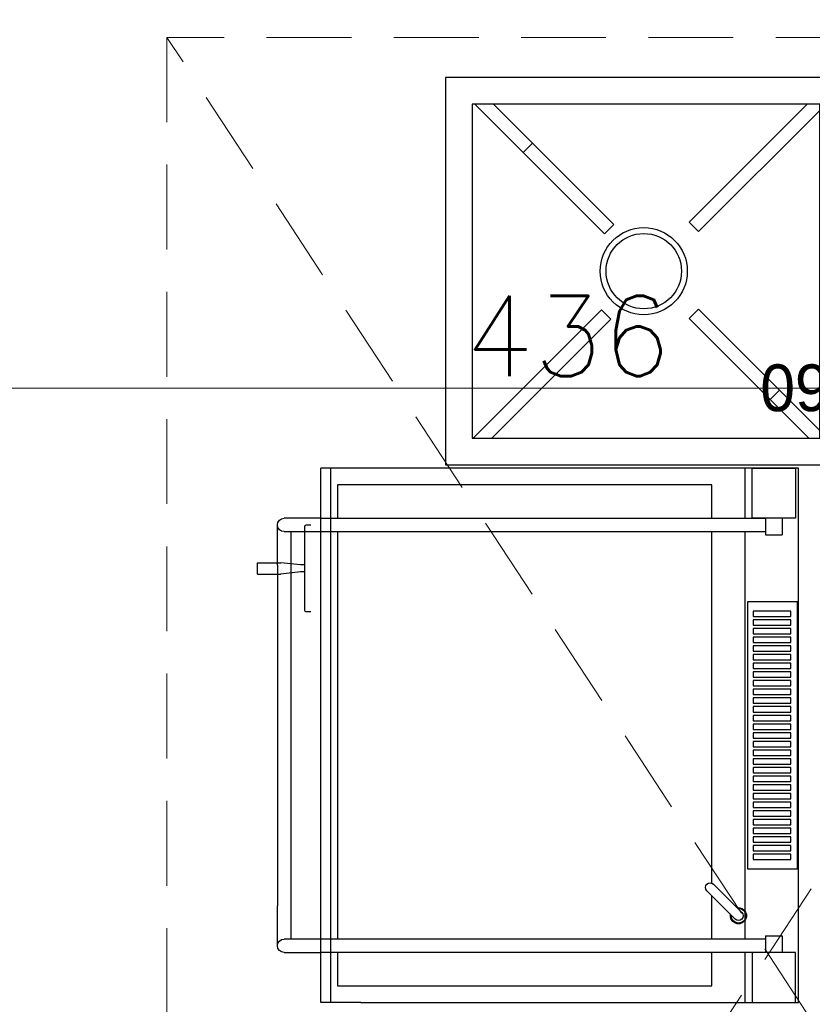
# Model space of a CAD drawing. Header units: millimetres. Extents: x -740 to 33545, y -26688 to 22494.
# Tile 96 of 256: x 9068 to 9187, y 10535 to 10683. Entities that reach past the tile are written whole.
import ezdxf

# ---------------------------------------------------------------- set-up
doc = ezdxf.new("R2010")
doc.units = ezdxf.units.MM
doc.header["$MEASUREMENT"] = 0
doc.linetypes.add('DASHED', pattern=[19.05, 12.7, -6.35])
doc.layers.get('Defpoints').update_dxf_attribs({"color": 252})
doc.layers.add('A_wyposażenie', color=252, linetype='Continuous', lineweight=9)
doc.layers.add('wymiarowanie', color=252, linetype='Continuous', lineweight=9)
for name, color, linetype in [('PQ_200_2D', 252, 'Continuous'), ('PQ_204_2D', 252, 'Continuous'), ('TECHNOLOGIA KUCHNI', 252, 'Continuous'), ('Wymiary mebli mm', 252, 'Continuous')]:
    doc.layers.add(name, color=color, linetype=linetype)
doc.styles.add('styl2', font='simplex.shx')
doc.dimstyles.new('Skala 1-50', dxfattribs={"dimtxt": 12, "dimasz": 5, "dimexe": 1, "dimexo": 1, "dimgap": 1.5, "dimtad": 1, "dimdec": 1, "dimrnd": 0.5, "dimtxsty": 'styl2', "dimblk": 'ARCHTICK', "dimcen": 5, "dimadec": 0, "dimazin": 0, "dimtfac": 1, "dimtdec": 1, "dimtmove": 1, "dimatfit": 3, "dimldrblk": 'ARCHTICK', "dimfxl": 0, "dimlwd": -1, "dimlwe": -1, "dimarcsym": 0})

# ---------------------------------------------------------------- blocks, each defined once
blk = doc.blocks.new('A$C1A603044')
at = {"layer": 'TECHNOLOGIA KUCHNI', "color": 8}
for p, q in [((116, 58), (0, 58)), ((0, 58), (0, 0)), ((116, 0), (116, 58)), ((112, 54), (4, 54)), ((4, 54), (4, 4)), ((5.62, 54), (23.55, 36.07)), ((35.26, 36.19), (53.07, 54)), ((55.87, 54), (36.66, 34.79)), ((56, 54), (56, 4)), ((60, 54), (60, 4)), ((61.62, 54), (79.55, 36.07)), ((91.26, 36.19), (109.07, 54)), ((111.87, 54), (92.66, 34.79)), ((112, 4), (112, 54)), ((22.15, 34.67), (4, 52.83)), ((78.15, 34.67), (60, 52.83)), ((10, 46.82), (11.4, 48.22)), ((47.41, 48.34), (48.81, 46.94)), ((66, 46.82), (67.4, 48.22)), ((23.55, 36.07), (22.15, 34.67)), ((36.66, 34.79), (35.26, 36.19)), ((79.55, 36.07), (78.15, 34.67)), ((92.66, 34.79), (91.26, 36.19)), ((4, 4.93), (22.13, 23.06)), ((22.13, 23.06), (23.53, 21.66)), ((34.83, 22), (36.22, 23.4)), ((36.22, 23.4), (55.62, 4)), ((60, 4.93), (78.13, 23.06)), ((78.13, 23.06), (79.53, 21.66)), ((90.83, 22), (92.22, 23.4)), ((92.22, 23.4), (111.62, 4)), ((23.53, 21.66), (5.87, 4)), ((52.83, 4), (34.83, 22)), ((79.53, 21.66), (61.87, 4)), ((108.83, 4), (90.83, 22)), ((11.38, 9.51), (9.98, 10.91)), ((48.37, 11.25), (46.97, 9.85)), ((104.37, 11.25), (102.97, 9.85)), ((4, 4), (112, 4)), ((0, 0), (116, 0))]:
    blk.add_line(p, q, dxfattribs=at)
for centre, radius in [((29.47, 29), 6.52), ((86.34, 29), 6.52), ((29.47, 29), 5.64), ((86.34, 29), 5.64)]:
    blk.add_circle(centre, radius, dxfattribs=at)
at = {"layer": 'Wymiary mebli mm', "color": 8}
blk.add_text('1160', height=7, dxfattribs=at).set_placement((48.08, 42.95))
blk = doc.blocks.new('dsfsfsfsfsf')
at = {"layer": 'PQ_200_2D', "color": 1}
for p, q in [((7067.09, 308.13), (7147.09, 308.13)), ((7067.09, 242.63), (7067.09, 308.13)), ((7147.09, 308.13), (7147.09, 242.63)), ((7067.09, 242.63), (7067.09, 236.63)), ((7147.09, 242.63), (7147.09, 236.63)), ((7067.09, 236.63), (7147.09, 236.63)), ((7074.59, 231.13), (7074.59, 236.63)), ((7076.59, 236.63), (7076.59, 231.13)), ((7137.59, 231.13), (7137.59, 236.63)), ((7139.59, 236.63), (7139.59, 231.13)), ((7131.56, 233.59), (7131.23, 230.63)), ((7131.56, 234.25), (7131.56, 233.59)), ((7132.61, 234.25), (7132.61, 233.59)), ((7132.61, 233.59), (7132.94, 230.63)), ((7081.59, 232.13), (7076.59, 232.13)), ((7132.59, 232.13), (7081.59, 232.13)), ((7137.59, 232.13), (7132.59, 232.13)), ((7075.59, 230.13), (7081.59, 230.13)), ((7132.59, 230.13), (7081.59, 230.13)), ((7131.23, 227.17), (7131.23, 230.6)), ((7132.59, 230.13), (7138.59, 230.13)), ((7132.94, 227.17), (7132.94, 230.6)), ((7131.23, 227.17), (7132.09, 227.17)), ((7132.09, 227.17), (7132.94, 227.17))]:
    blk.add_line(p, q, dxfattribs=at)
blk.add_lwpolyline([(7125.59, 235.13), (7125.59, 234.45, 0.414214), (7125.78, 234.25), (7138.39, 234.25, 0.414214), (7138.59, 234.45), (7138.59, 235.13)], format="xyb", dxfattribs=at)
for centre, radius, start, end in [((7075.59, 231.13), 1, 180, 0), ((7131.56, 230.6), 0.329, 173.9347, 180), ((7132.61, 230.6), 0.329, 0, 6.0653), ((7138.59, 231.13), 1, 180, 0)]:
    blk.add_arc(centre, radius, start, end, dxfattribs=at)
at = {"layer": 'PQ_204_2D', "color": 1}
for p, q in [((7074.59, 305.68), (7074.59, 303.18)), ((7077.09, 305.68), (7074.59, 305.68)), ((7077.09, 303.18), (7077.09, 305.68)), ((7137.09, 303.18), (7137.09, 305.68)), ((7139.59, 305.68), (7137.09, 305.68)), ((7139.59, 305.68), (7139.59, 303.18)), ((7077.09, 303.18), (7074.59, 303.18)), ((7074.59, 303.18), (7074.59, 236.63)), ((7076.59, 303.18), (7076.59, 236.63)), ((7139.59, 303.18), (7137.09, 303.18)), ((7137.59, 236.63), (7137.59, 303.18)), ((7139.59, 236.63), (7139.59, 303.18)), ((7067.09, 300.13), (7074.59, 300.13)), ((7076.59, 300.13), (7137.59, 300.13)), ((7080.58, 299.63), (7084.82, 295.38)), ((7139.59, 300.13), (7147.09, 300.13)), ((7083.83, 294.39), (7079.59, 298.64)), ((7067.09, 238.13), (7147.09, 238.13))]:
    blk.add_line(p, q, dxfattribs=at)
for points in [[(7074.59, 301.18), (7067.09, 301.18), (7067.09, 307.68), (7074.59, 307.68)], [(7087.09, 307.98), (7127.09, 307.98), (7127.09, 300.48), (7087.09, 300.48)], [(7088.49, 306.97), (7089.29, 306.97), (7089.29, 301.35), (7088.49, 301.35)], [(7089.79, 306.97), (7090.59, 306.97), (7090.59, 301.35), (7089.79, 301.35)], [(7091.09, 306.97), (7091.89, 306.97), (7091.89, 301.35), (7091.09, 301.35)], [(7092.39, 306.97), (7093.19, 306.97), (7093.19, 301.35), (7092.39, 301.35)], [(7093.69, 306.97), (7094.49, 306.97), (7094.49, 301.35), (7093.69, 301.35)], [(7094.99, 306.97), (7095.79, 306.97), (7095.79, 301.35), (7094.99, 301.35)], [(7096.29, 306.97), (7097.09, 306.97), (7097.09, 301.35), (7096.29, 301.35)], [(7097.59, 306.97), (7098.39, 306.97), (7098.39, 301.35), (7097.59, 301.35)], [(7098.89, 306.97), (7099.69, 306.97), (7099.69, 301.35), (7098.89, 301.35)], [(7100.19, 306.97), (7100.99, 306.97), (7100.99, 301.35), (7100.19, 301.35)], [(7101.49, 306.97), (7102.29, 306.97), (7102.29, 301.35), (7101.49, 301.35)], [(7102.79, 306.97), (7103.59, 306.97), (7103.59, 301.35), (7102.79, 301.35)], [(7104.09, 306.97), (7104.89, 306.97), (7104.89, 301.35), (7104.09, 301.35)], [(7105.39, 306.97), (7106.19, 306.97), (7106.19, 301.35), (7105.39, 301.35)], [(7106.69, 306.97), (7107.49, 306.97), (7107.49, 301.35), (7106.69, 301.35)], [(7107.99, 306.97), (7108.79, 306.97), (7108.79, 301.35), (7107.99, 301.35)], [(7109.29, 306.97), (7110.09, 306.97), (7110.09, 301.35), (7109.29, 301.35)], [(7110.59, 306.97), (7111.39, 306.97), (7111.39, 301.35), (7110.59, 301.35)], [(7111.89, 306.97), (7112.69, 306.97), (7112.69, 301.35), (7111.89, 301.35)], [(7113.19, 306.97), (7113.99, 306.97), (7113.99, 301.35), (7113.19, 301.35)], [(7114.49, 306.97), (7115.29, 306.97), (7115.29, 301.35), (7114.49, 301.35)], [(7115.79, 306.97), (7116.59, 306.97), (7116.59, 301.35), (7115.79, 301.35)], [(7117.09, 306.97), (7117.89, 306.97), (7117.89, 301.35), (7117.09, 301.35)], [(7118.39, 306.97), (7119.19, 306.97), (7119.19, 301.35), (7118.39, 301.35)], [(7119.69, 306.97), (7120.49, 306.97), (7120.49, 301.35), (7119.69, 301.35)], [(7120.99, 306.97), (7121.79, 306.97), (7121.79, 301.35), (7120.99, 301.35)], [(7122.29, 306.97), (7123.09, 306.97), (7123.09, 301.35), (7122.29, 301.35)], [(7123.59, 306.97), (7124.39, 306.97), (7124.39, 301.35), (7123.59, 301.35)], [(7124.89, 306.97), (7125.69, 306.97), (7125.69, 301.35), (7124.89, 301.35)], [(7139.59, 301.18), (7147.09, 301.18), (7147.09, 307.68), (7139.59, 307.68)]]:
    blk.add_lwpolyline(points, close=True, dxfattribs=at)
for points in [[(7074.59, 239.13), (7069.59, 239.13), (7069.59, 295.13), (7074.59, 295.13)], [(7076.59, 295.13), (7083.09, 295.13)], [(7084.98, 295.13), (7137.59, 295.13)], [(7139.59, 295.13), (7144.59, 295.13), (7144.59, 239.13), (7139.59, 239.13)], [(7137.59, 239.13), (7076.59, 239.13)]]:
    blk.add_lwpolyline(points, dxfattribs=at)
for centre, radius, start, end in [((7080.09, 299.13), 1.2, 135, 279.3147), ((7080.09, 299.13), 1.1, 19.1581, 275.4788), ((7080.09, 299.13), 1.2, 350.6853, 135), ((7080.09, 299.13), 0.7, 45, 225), ((7080.09, 299.13), 1.1, 354.5212, 19.1581), ((7084.33, 294.89), 0.7, 225, 45)]:
    blk.add_arc(centre, radius, start, end, dxfattribs=at)
blk = doc.blocks.new('_ArchTick')
at = {"color": 0, "linetype": 'ByBlock', "const_width": 0.15}
blk.add_lwpolyline([(-0.5, -0.5), (0.5, 0.5)], dxfattribs=at)
blk = doc.blocks.new('*D2565')
at = {"layer": 'Defpoints', "color": 0}
for p in [(9368.21, 10627.51), (8932.19, 10598.99), (9368.21, 10598.99)]:
    blk.add_point(p, dxfattribs=at)
at = {"layer": 'wymiarowanie', "color": 0}
for p, q in [((8932.19, 10622.51), (8932.19, 10628.51)), ((8932.19, 10627.51), (9368.21, 10627.51)), ((9368.21, 10622.51), (9368.21, 10628.51))]:
    blk.add_line(p, q, dxfattribs=at)
at = {"layer": 'wymiarowanie', "color": 0, "xscale": 5, "yscale": 5, "zscale": 5, "rotation": 180}
blk.add_blockref('_ArchTick', (8932.19, 10627.51), dxfattribs=at)
at = {"layer": 'wymiarowanie', "color": 0, "xscale": 5, "yscale": 5, "zscale": 5}
blk.add_blockref('_ArchTick', (9368.21, 10627.51), dxfattribs=at)
at = {"layer": 'wymiarowanie', "color": 0, "insert": (9150.2, 10635.31), "char_height": 12, "attachment_point": 5, "style": 'styl2'}
blk.add_mtext('436', dxfattribs=at)

msp = doc.modelspace()

# ---------------------------------------------------------------- linework, layer by layer
at = {"layer": 'A_wyposażenie', "linetype": 'DASHED'}
for p, q in [((9270.19, 10405.52), (9090.19, 10680.02)), ((9270.21, 10680.02), (9090.19, 10405.52))]:
    msp.add_line(p, q, dxfattribs=at)
msp.add_lwpolyline([(9090.19, 10405.52), (9270.19, 10405.52), (9270.21, 10680.02), (9090.19, 10680.02)], close=True, dxfattribs=at)

# ---------------------------------------------------------------- block references
at = {"layer": 'A_wyposażenie', "rotation": 180}
msp.add_blockref('A$C1A603044', (9247.9, 10674.02), dxfattribs=at)
msp.add_blockref('A$C1A603044', (9247.9, 10674.02), dxfattribs=at)
at = {"layer": 'A_wyposażenie', "xscale": -1, "rotation": 270}
msp.add_blockref('dsfsfsfsfsf', (8876.6, 3468.44), dxfattribs=at)
msp.add_blockref('dsfsfsfsfsf', (8876.6, 3468.44), dxfattribs=at)

# ---------------------------------------------------------------- texts
at = {"layer": 'wymiarowanie', "insert": (5416.61, 10685.24), "char_height": 12, "width": 621.5287, "attachment_point": 1}
msp.add_mtext('\\pi202.60874;{\\fCentury Gothic|b0|i0|c238|p34;Pokrycie dachowe projektowana blachodachówka}\\P\\pi470.78474;{\\fCentury Gothic|b0|i0|c238|p34;w kolorze RAL 7016}', dxfattribs=at)

# ---------------------------------------------------------------- dimensions: what is measured, and where the dimension line sits
at = {"layer": 'wymiarowanie'}
dim = msp.add_linear_dim(base=(9368.21, 10627.51), p1=(8932.19, 10598.99), p2=(9368.21, 10598.99), dimstyle='Skala 1-50', dxfattribs=at)
dim.commit()
dim.dimension.update_dxf_attribs({"geometry": '*D2565', "text_midpoint": (9150.2, 10635.31)})

doc.saveas('drawing.dxf')
